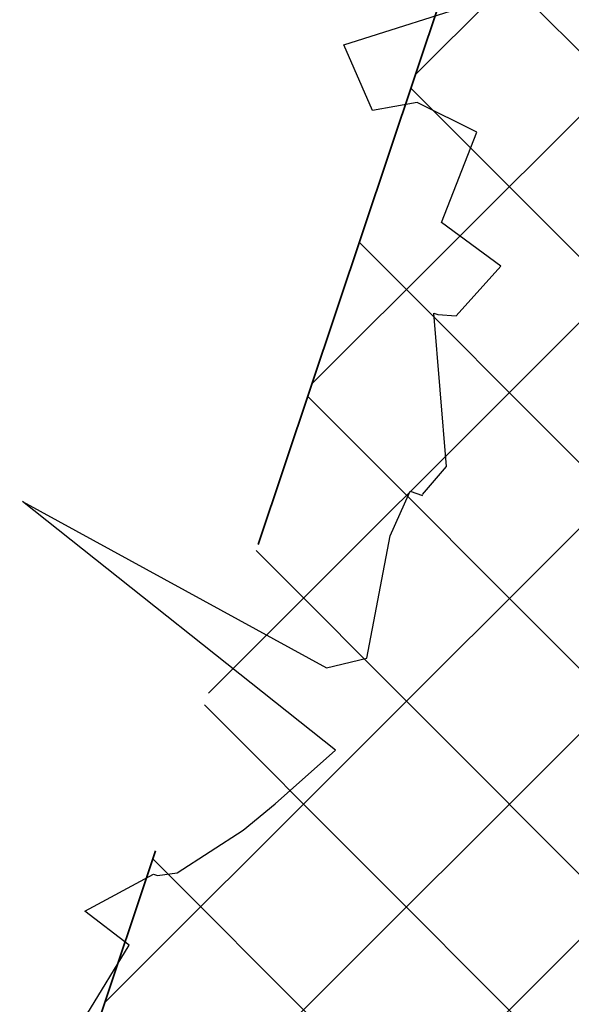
# Model space of a CAD drawing. Header units: metres. Extents: x 6599594 to 6600699, y 5687867 to 5691114.
# Tile 181 of 256: x 6599948.518 to 6599949.371, y 5688872.849 to 5688874.372. Entities that reach past the tile are written whole.
import ezdxf

# ---------------------------------------------------------------- set-up
doc = ezdxf.new("R2010")
doc.units = ezdxf.units.M
doc.header["$MEASUREMENT"] = 0
doc.linetypes.add('1', pattern=[0])
doc.linetypes.add('BUG', pattern=[1.5, 1, -0.5])
for name, color, linetype, lineweight in [('_kolor chodnik', 50, '1', 5), ('_kolor jezdnia', 4, '1', 0), ('_kolor pobocze', 211, '1', 5), ('_kolor zjazdy kostka', 7, '1', 5), ('_kolor ścieżka @ 1', 10, '1', 0), ('_nasadzenia', 72, 'BUG', 30), ('_obrzeze', 10, 'BUG', 35)]:
    doc.layers.add(name, color=color, linetype=linetype, lineweight=lineweight)
doc.layers.add('RS-drzewa projektowane', color=7, linetype='CONTINUOUS')
pattern_1 = [(45, (0, 0), (-0.1414213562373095, 0.1414213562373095), []), (135, (0, 0), (-0.1414213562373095, -0.1414213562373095), [])]

# ---------------------------------------------------------------- blocks, each defined once
blk = doc.blocks.new('d2')
at = {"layer": '_nasadzenia'}
for p, q in [((-293017.5911168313, 28214.7988722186), (-293017.262052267, 28214.90370684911)), ((-293017.5240193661, 28214.64558719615), (-293017.5911168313, 28214.7988722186)), ((-293017.4198706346, 28214.66431921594), (-293017.5240193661, 28214.64558719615)), ((-293017.2806340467, 28214.59501953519), (-293017.4198706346, 28214.66431921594)), ((-293017.3634804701, 28214.38433277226), (-293017.2806340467, 28214.59501953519)), ((-293017.2244893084, 28214.28252699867), (-293017.3634804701, 28214.38433277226)), ((-293017.3293743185, 28214.16627670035), (-293017.2244893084, 28214.28252699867)), ((-293017.3515251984, 28213.81535557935), (-293017.3813259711, 28214.17316373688)), ((-293017.3813259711, 28214.17316373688), (-293017.3716003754, 28214.16984078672)), ((-293017.3716003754, 28214.16984078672), (-293017.3293743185, 28214.16627670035)), ((-293017.4071456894, 28213.74987151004), (-293017.3515251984, 28213.81535557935)), ((-293017.4827541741, 28213.65378966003), (-293017.4364681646, 28213.75747156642)), ((-293017.4364681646, 28213.75747156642), (-293017.4072913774, 28213.74750271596)), ((-293018.340181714, 28213.73353405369), (-293017.6313377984, 28213.34606689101)), ((-293017.6100354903, 28213.15411214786), (-293018.340181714, 28213.73353405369)), ((-293017.5369146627, 28213.36812186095), (-293017.4827541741, 28213.65378966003)), ((-293017.6313377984, 28213.34606689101), (-293017.5369146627, 28213.36812186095)), ((-293017.7507446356, 28213.02837527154), (-293017.6100354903, 28213.15411214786)), ((-293017.8259620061, 28212.96716830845), (-293017.7507446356, 28213.02837527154)), ((-293017.9794749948, 28212.86753276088), (-293017.8259620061, 28212.96716830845)), ((-293018.1946652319, 28212.7781072), (-293018.0347503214, 28212.86469208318)), ((-293018.0347503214, 28212.86469208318), (-293018.0250247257, 28212.86136913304)), ((-293018.0250247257, 28212.86136913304), (-293017.9794749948, 28212.86753276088)), ((-293018.0912527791, 28212.69932094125), (-293018.1946652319, 28212.7781072)), ((-293018.1899812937, 28212.53751388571), (-293018.0912527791, 28212.69932094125))]:
    blk.add_line(p, q, dxfattribs=at)

msp = doc.modelspace()

# ---------------------------------------------------------------- hatches: boundary and pattern name
at = {"layer": '_kolor chodnik'}
h = msp.add_hatch(dxfattribs=at)
h.set_pattern_fill('ANSI37', color=256, scale=1.6)
h.set_pattern_definition(pattern_1)
h.paths.add_polyline_path([(6599849.938171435, 5688542.085872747), (6599852.232147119, 5688548.938742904), (6599853.573135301, 5688548.489851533), (6599853.827082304, 5688549.248475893), (6599851.793849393, 5688549.929093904), (6599849.895278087, 5688548.982823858), (6599847.823506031, 5688542.793750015)])
edge = h.paths.add_edge_path()
edge.add_line((6600018.106075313, 5689087.454911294), (6600022.42781917, 5689091.229234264))
edge.add_line((6600022.42781917, 5689091.229234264), (6600020.233254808, 5689093.742094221))
edge.add_line((6600020.233254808, 5689093.742094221), (6600017.159471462, 5689091.057656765))
edge.add_arc((6600023.275194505, 5689085.385140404), 8.34143334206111, 137.1531558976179, 148.8016577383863)
edge.add_line((6600016.140105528, 5689089.706021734), (6600018.106075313, 5689087.454911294))
h.paths.add_polyline_path([(6600038.501784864, 5689187.59229436), (6600037.906968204, 5689187.700586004), (6600037.638296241, 5689186.224843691), (6600038.240083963, 5689186.115282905)])
h.paths.add_polyline_path([(6600069.098302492, 5689360.276020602), (6600068.321239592, 5689360.413462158), (6600068.064048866, 5689358.936495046), (6600068.836639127, 5689358.799546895)])
h.paths.add_polyline_path([(6600082.393785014, 5689362.950258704), (6600082.941124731, 5689366.103121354), (6600081.481377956, 5689366.361351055), (6600080.923159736, 5689363.210828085)])
h.paths.add_polyline_path([(6600074.022236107, 5689388.065861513), (6600072.983907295, 5689388.249860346), (6600072.723374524, 5689386.772538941), (6600073.760538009, 5689386.588865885)])
h.paths.add_polyline_path([(6600105.602402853, 5689486.45426531), (6600106.738797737, 5689489.760539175), (6600105.28818975, 5689490.281952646), (6600104.132785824, 5689486.965912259)])
h.paths.add_polyline_path([(6600132.519778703, 5689678.737346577), (6600131.636986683, 5689678.922259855), (6600131.330470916, 5689677.453953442), (6600132.212256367, 5689677.269208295)])
h.paths.add_polyline_path([(6600156.649397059, 5689798.7449027), (6600156.48800471, 5689797.95886096), (6600157.450195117, 5689797.757316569), (6600157.615023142, 5689798.542205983)])
h.paths.add_polyline_path([(6600189.055358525, 5689948.643107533), (6600187.902868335, 5689948.884512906), (6600187.600024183, 5689947.417400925), (6600188.748131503, 5689947.176379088)])
edge = h.paths.add_edge_path()
edge.add_line((6600204.459383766, 5690032.969035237), (6600204.153258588, 5690031.227801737))
edge.add_arc((6600202.328347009, 5690027.299936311), 4.331100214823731, 41.853001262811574, 65.08011546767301, ccw=False)
edge.add_arc((6600032.903931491, 5690051.979071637), 174.020003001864, 352.8070218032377, 353.495463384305)
edge.add_arc((6600202.372679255, 5690027.343587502), 5.999999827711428, 55.12102442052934, 69.64815978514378)
edge = h.paths.add_edge_path()
edge.add_line((6600205.046027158, 5690040.265402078), (6600204.972740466, 5690038.483452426))
edge.add_arc((6600203.986269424, 5690044.401803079), 5.999999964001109, 279.4630688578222, 294.9140560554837)
edge.add_line((6600206.513819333, 5690038.960158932), (6600206.607027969, 5690041.030672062))
edge.add_arc((6600203.986269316, 5690044.401803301), 4.270000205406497, 284.3702444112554, 307.86193139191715, ccw=False)
edge = h.paths.add_edge_path()
edge.add_arc((6600203.547470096, 5690044.558759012), 6.446878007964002, 324.43500910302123, 356.20133685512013, ccw=False)
edge.add_arc((6600203.986269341, 5690044.401803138), 6.000000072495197, 323.2169970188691, 357.4193489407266)
h.paths.add_polyline_path([(6600208.910055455, 5690121.713696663), (6600208.146285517, 5690121.748120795), (6600207.125602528, 5690121.794124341), (6600209.971605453, 5690121.665851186)])
edge = h.paths.add_edge_path()
edge.add_line((6600238.769818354, 5690481.648294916), (6600240.338176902, 5690490.87374652))
edge.add_line((6600240.338176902, 5690490.87374652), (6600241.251295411, 5690510.829461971))
edge.add_line((6600241.251295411, 5690510.829461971), (6600239.524022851, 5690510.928942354))
edge.add_line((6600239.524022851, 5690510.928942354), (6600238.633343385, 5690491.167757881))
edge.add_line((6600238.633343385, 5690491.167757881), (6600234.579716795, 5690467.661262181))
edge.add_line((6600234.579716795, 5690467.661262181), (6600234.449796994, 5690464.966873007))
edge.add_arc((6600242.443669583, 5690464.607462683), 8.001948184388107, 177.4256737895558, 268.2543056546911)
edge.add_line((6600242.199903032, 5690456.609228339), (6600242.216657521, 5690457.359274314))
edge.add_line((6600242.216657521, 5690457.359274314), (6600242.305257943, 5690458.836738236))
edge.add_arc((6600242.444504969, 5690464.607952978), 5.772894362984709, 177.0298084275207, 268.6178439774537, ccw=False)
edge.add_line((6600236.679365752, 5690464.907083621), (6600236.951876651, 5690470.95443634))
edge.add_line((6600236.951876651, 5690470.95443634), (6600238.15078669, 5690478.210832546))
edge.add_line((6600238.15078669, 5690478.210832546), (6600238.769818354, 5690481.648294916))
h.paths.add_polyline_path([(6600238.769818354, 5690481.648294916), (6600238.15078669, 5690478.210832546), (6600239.670056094, 5690477.930590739), (6600240.266710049, 5690481.376366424)])
edge = h.paths.add_edge_path()
edge.add_line((6600223.366500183, 5690460.339976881), (6600223.278629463, 5690457.997544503))
edge.add_arc((6600220.967166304, 5690465.656339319), 7.999999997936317, 286.7940807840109, 300.2738222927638)
edge.add_line((6600225.000231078, 5690458.747331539), (6600225.240084, 5690461.623695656))
edge.add_arc((6600221.105749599, 5690465.648640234), 5.76999998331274, 293.06724424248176, 315.7681070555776, ccw=False)
edge = h.paths.add_edge_path()
edge.add_arc((6600220.025145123, 5690444.676291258), 5.770000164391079, 37.996647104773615, 59.94382588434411, ccw=False)
edge.add_line((6600224.572175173, 5690448.22839199), (6600224.817793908, 5690451.081798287))
edge.add_arc((6600220.025145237, 5690444.676291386), 7.999999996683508, 53.19588653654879, 68.15166733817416)
edge.add_line((6600223.00235276, 5690452.101669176), (6600222.91504296, 5690449.670427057))
edge = h.paths.add_edge_path()
edge.add_arc((6600221.105749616, 5690465.648640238), 7.999999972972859, 328.0222308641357, 357.0132597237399)
edge.add_line((6600229.094882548, 5690465.23180147), (6600229.218816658, 5690467.593604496))
edge.add_line((6600229.218816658, 5690467.593604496), (6600228.218919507, 5690467.645774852))
edge.add_line((6600228.218919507, 5690467.645774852), (6600227.891778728, 5690461.411918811))
h.paths.add_polyline_path([(6600200.980142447, 5690012.236744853), (6600202.317278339, 5690011.956662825), (6600202.522293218, 5690012.935421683), (6600201.182321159, 5690013.216097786)])
h.paths.add_polyline_path([(6600196.457878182, 5689983.98337835), (6600195.202332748, 5689984.246370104), (6600194.899091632, 5689982.777335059), (6600196.150355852, 5689982.515240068)])
edge = h.paths.add_edge_path()
edge.add_line((6600112.305909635, 5689517.991018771), (6600112.691041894, 5689519.807934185))
edge.add_line((6600112.691041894, 5689519.807934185), (6600113.245521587, 5689522.423769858))
edge.add_line((6600113.245521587, 5689522.423769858), (6600111.553124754, 5689522.782507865))
edge.add_line((6600111.553124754, 5689522.782507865), (6600107.405864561, 5689503.21722655))
edge.add_line((6600107.405864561, 5689503.21722655), (6600099.494506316, 5689480.361667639))
edge.add_line((6600099.494506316, 5689480.361667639), (6600099.182814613, 5689478.891218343))
edge.add_arc((6600107.008997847, 5689477.232359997), 8.000059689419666, 168.0325629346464, 257.7529108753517)
edge.add_line((6600105.311960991, 5689469.414366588), (6600105.784990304, 5689471.593619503))
edge.add_arc((6600107.008927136, 5689477.232314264), 5.769999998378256, 168.0321375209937, 257.7533362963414, ccw=False)
edge.add_line((6600101.364343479, 5689478.42879883), (6600101.647245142, 5689479.76342708))
edge.add_line((6600101.647245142, 5689479.76342708), (6600104.132785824, 5689486.965912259))
edge.add_line((6600104.132785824, 5689486.965912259), (6600105.28818975, 5689490.281952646))
edge.add_line((6600105.28818975, 5689490.281952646), (6600108.240043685, 5689498.809726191))
edge.add_line((6600108.240043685, 5689498.809726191), (6600112.305909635, 5689517.991018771))
h.paths.add_polyline_path([(6600136.009573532, 5689645.499114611), (6600138.333647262, 5689645.012304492), (6600138.661671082, 5689646.578318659), (6600134.869459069, 5689647.372651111)])
at = {"layer": '_kolor jezdnia'}
h = msp.add_hatch(dxfattribs=at)
h.set_pattern_fill('ANSI37', color=4, scale=3.5)
h.set_pattern_definition([(45, (0, 0), (-0.3093592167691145, 0.3093592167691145), []), (135, (0, 0), (-0.3093592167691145, -0.3093592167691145), [])])
edge = h.paths.add_edge_path()
edge.add_line((6599833.066047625, 5688539.933393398), (6599850.649511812, 5688527.983462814))
edge.add_arc((6599857.337592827, 5688536.653968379), 10.95025544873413, 169.5012687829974, 232.3548431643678, ccw=False)
edge.add_arc((6599858.085851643, 5688536.618142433), 11.69295282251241, 162.2507788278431, 169.9967502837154, ccw=False)
edge.add_line((6599846.949484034, 5688540.182754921), (6599847.823506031, 5688542.793750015))
edge.add_line((6599847.823506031, 5688542.793750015), (6599849.895278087, 5688548.982823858))
edge.add_line((6599849.895278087, 5688548.982823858), (6599852.434748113, 5688556.56906746))
edge.add_line((6599852.434748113, 5688556.56906746), (6599928.48625871, 5688783.760284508))
edge.add_line((6599928.48625871, 5688783.760284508), (6599931.025728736, 5688791.34652811))
edge.add_line((6599931.025728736, 5688791.34652811), (6599996.657773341, 5688987.411326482))
edge.add_line((6599996.657773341, 5688987.411326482), (6599999.197243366, 5688994.997570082))
edge.add_line((6599999.197243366, 5688994.997570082), (6600021.930100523, 5689062.908193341))
edge.add_line((6600021.930100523, 5689062.908193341), (6600017.620224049, 5689067.371531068))
edge.add_line((6600017.620224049, 5689067.371531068), (6600016.714558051, 5689064.654078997))
edge.add_line((6600016.714558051, 5689064.654078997), (6600012.423620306, 5689051.835617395))
edge.add_line((6600012.423620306, 5689051.835617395), (6600009.884150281, 5689044.249373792))
edge.add_line((6600009.884150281, 5689044.249373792), (6599977.53516164, 5688947.612159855))
edge.add_line((6599977.53516164, 5688947.612159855), (6599974.995691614, 5688940.025916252))
edge.add_line((6599974.995691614, 5688940.025916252), (6599942.096912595, 5688841.746295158))
edge.add_line((6599942.096912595, 5688841.746295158), (6599939.557442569, 5688834.160051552))
edge.add_line((6599939.557442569, 5688834.160051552), (6599882.679288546, 5688664.246042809))
edge.add_line((6599882.679288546, 5688664.246042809), (6599880.139818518, 5688656.659799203))
edge.add_line((6599880.139818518, 5688656.659799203), (6599852.46454386, 5688573.984527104))
edge.add_line((6599852.46454386, 5688573.984527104), (6599842.470137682, 5688544.127903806))
edge.add_arc((6599835.706422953, 5688546.652910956), 7.219660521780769, 248.5480913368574, 339.52856074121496, ccw=False)
h.paths.add_polyline_path([(6600044.653202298, 5689172.271628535), (6600046.276244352, 5689181.431901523), (6600047.759199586, 5689189.801539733), (6600051.0603021, 5689208.432603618), (6600052.368792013, 5689215.817578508), (6600054.808584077, 5689229.587499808), (6600056.11707399, 5689236.972474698), (6600057.346666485, 5689243.912161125), (6600058.655146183, 5689251.297078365), (6600058.831439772, 5689252.292060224), (6600060.098987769, 5689259.445963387), (6600060.139929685, 5689259.677035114), (6600061.407468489, 5689266.830886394), (6600072.329030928, 5689328.470998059), (6600073.637511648, 5689335.855921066), (6600077.337304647, 5689356.73715072), (6600078.820259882, 5689365.106788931), (6600081.142794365, 5689378.214921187), (6600082.538516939, 5689386.092227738), (6600095.187867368, 5689457.483787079), (6600091.082877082, 5689465.8405575), (6600089.043088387, 5689454.328211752), (6600087.870641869, 5689447.711051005), (6600087.560133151, 5689445.958573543), (6600086.562151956, 5689440.326076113), (6600082.433200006, 5689417.022719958), (6600080.95024477, 5689408.65308175), (6600077.202698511, 5689387.502337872), (6600075.719743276, 5689379.132699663), (6600073.469199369, 5689366.430874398), (6600071.986244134, 5689358.061236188), (6600069.98686466, 5689346.776955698), (6600068.591142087, 5689338.899649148), (6600065.559290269, 5689321.78820693), (6600064.163567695, 5689313.910900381), (6600059.719426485, 5689288.828650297), (6600058.323703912, 5689280.951343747), (6600057.563846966, 5689276.662793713), (6600056.168124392, 5689268.785487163), (6600054.804920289, 5689261.091711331), (6600053.409197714, 5689253.21440478), (6600053.264817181, 5689252.399536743), (6600051.869094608, 5689244.522230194), (6600051.183555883, 5689240.653124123), (6600049.787833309, 5689232.775817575), (6600046.593849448, 5689214.749319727), (6600045.198126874, 5689206.872013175), (6600044.41754409, 5689202.466488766), (6600042.934588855, 5689194.096850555), (6600036.429952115, 5689157.38538759), (6600034.946996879, 5689149.01574938), (6600030.579776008, 5689124.367629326), (6600027.529365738, 5689107.151445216), (6600024.895072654, 5689094.014582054), (6600030.583685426, 5689094.264316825), (6600032.945013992, 5689106.191885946), (6600043.170247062, 5689163.901990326)])
edge = h.paths.add_edge_path()
edge.add_line((6600111.106812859, 5689535.144351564), (6600111.256844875, 5689535.85214863))
edge.add_line((6600111.256844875, 5689535.85214863), (6600112.915748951, 5689543.678261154))
edge.add_line((6600112.915748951, 5689543.678261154), (6600117.304772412, 5689564.384094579))
edge.add_line((6600117.304772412, 5689564.384094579), (6600119.067357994, 5689572.699339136))
edge.add_line((6600119.067357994, 5689572.699339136), (6600120.087667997, 5689577.512794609))
edge.add_line((6600120.087667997, 5689577.512794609), (6600121.642890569, 5689584.849775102))
edge.add_line((6600121.642890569, 5689584.849775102), (6600128.436769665, 5689616.900852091))
edge.add_line((6600128.436769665, 5689616.900852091), (6600129.991992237, 5689624.237832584))
edge.add_line((6600129.991992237, 5689624.237832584), (6600132.660554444, 5689636.827148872))
edge.add_line((6600132.660554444, 5689636.827148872), (6600133.208838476, 5689639.444704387))
edge.add_line((6600133.208838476, 5689639.444704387), (6600134.848957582, 5689647.274775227))
edge.add_line((6600134.848957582, 5689647.274775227), (6600138.97649476, 5689666.979995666))
edge.add_line((6600138.97649476, 5689666.979995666), (6600140.51410642, 5689674.320687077))
edge.add_line((6600140.51410642, 5689674.320687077), (6600145.209128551, 5689696.735129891))
edge.add_line((6600145.209128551, 5689696.735129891), (6600146.746740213, 5689704.075821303))
edge.add_line((6600146.746740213, 5689704.075821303), (6600151.462308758, 5689726.588354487))
edge.add_line((6600151.462308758, 5689726.588354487), (6600152.999920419, 5689733.929045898))
edge.add_line((6600152.999920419, 5689733.929045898), (6600155.244070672, 5689744.642813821))
edge.add_line((6600155.244070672, 5689744.642813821), (6600156.781682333, 5689751.983505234))
edge.add_line((6600156.781682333, 5689751.983505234), (6600161.635515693, 5689775.156126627))
edge.add_line((6600161.635515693, 5689775.156126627), (6600163.378142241, 5689783.475576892))
edge.add_line((6600163.378142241, 5689783.475576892), (6600163.850769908, 5689785.731942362))
edge.add_line((6600163.850769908, 5689785.731942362), (6600167.028500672, 5689800.902704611))
edge.add_line((6600167.028500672, 5689800.902704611), (6600179.49088801, 5689860.399222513))
edge.add_line((6600179.49088801, 5689860.399222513), (6600181.233514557, 5689868.718672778))
edge.add_line((6600181.233514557, 5689868.718672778), (6600181.84713393, 5689871.648144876))
edge.add_line((6600181.84713393, 5689871.648144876), (6600183.384745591, 5689878.988836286))
edge.add_line((6600183.384745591, 5689878.988836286), (6600184.935818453, 5689886.393792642))
edge.add_line((6600184.935818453, 5689886.393792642), (6600186.575937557, 5689894.223863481))
edge.add_line((6600186.575937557, 5689894.223863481), (6600194.05133812, 5689929.912074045))
edge.add_line((6600194.05133812, 5689929.912074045), (6600195.691457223, 5689937.742144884))
edge.add_line((6600195.691457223, 5689937.742144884), (6600202.915799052, 5689972.231779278))
edge.add_line((6600202.915799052, 5689972.231779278), (6600204.555918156, 5689980.061850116))
edge.add_line((6600204.555918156, 5689980.061850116), (6600206.062781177, 5689987.255744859))
edge.add_line((6600206.062781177, 5689987.255744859), (6600207.702900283, 5689995.085815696))
edge.add_line((6600207.702900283, 5689995.085815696), (6600210.232559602, 5690007.162628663))
edge.add_line((6600210.232559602, 5690007.162628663), (6600211.694938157, 5690014.144150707))
edge.add_arc((6600028.177652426, 5690052.584442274), 187.5000004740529, 348.1696294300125, 357.4195276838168)
edge.add_line((6600215.487522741, 5690044.142720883), (6600208.310270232, 5690026.480446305))
edge.add_arc((6600032.903933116, 5690051.97907145), 177.2500013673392, 348.1696294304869, 351.7289130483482, ccw=False)
edge.add_line((6600206.38894146, 5690015.640182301), (6600205.966941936, 5690013.625519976))
edge.add_line((6600205.966941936, 5690013.625519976), (6600204.326822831, 5690005.795449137))
edge.add_line((6600204.326822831, 5690005.795449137), (6600197.076961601, 5689971.183982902))
edge.add_line((6600197.076961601, 5689971.183982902), (6600195.334335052, 5689962.864532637))
edge.add_line((6600195.334335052, 5689962.864532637), (6600193.44722506, 5689953.855305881))
edge.add_line((6600193.44722506, 5689953.855305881), (6600191.909227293, 5689946.512771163))
edge.add_line((6600191.909227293, 5689946.512771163), (6600185.496844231, 5689915.899498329))
edge.add_line((6600185.496844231, 5689915.899498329), (6600183.856521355, 5689908.068454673))
edge.add_line((6600183.856521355, 5689908.068454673), (6600182.066605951, 5689899.523243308))
edge.add_line((6600182.066605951, 5689899.523243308), (6600180.32407057, 5689891.204228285))
edge.add_line((6600180.32407057, 5689891.204228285), (6600174.320344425, 5689862.541919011))
edge.add_line((6600174.320344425, 5689862.541919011), (6600172.577809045, 5689854.222903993))
edge.add_line((6600172.577809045, 5689854.222903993), (6600163.663810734, 5689811.666703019))
edge.add_line((6600163.663810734, 5689811.666703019), (6600162.023782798, 5689803.837067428))
edge.add_line((6600162.023782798, 5689803.837067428), (6600160.924220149, 5689798.587659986))
edge.add_line((6600160.924220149, 5689798.587659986), (6600159.279208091, 5689790.734229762))
edge.add_line((6600159.279208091, 5689790.734229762), (6600157.107250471, 5689780.365115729))
edge.add_line((6600157.107250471, 5689780.365115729), (6600155.462238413, 5689772.511685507))
edge.add_line((6600155.462238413, 5689772.511685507), (6600153.380318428, 5689762.572418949))
edge.add_line((6600153.380318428, 5689762.572418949), (6600151.735124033, 5689754.718118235))
edge.add_line((6600151.735124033, 5689754.718118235), (6600148.586504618, 5689739.686336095))
edge.add_line((6600148.586504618, 5689739.686336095), (6600146.885007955, 5689731.563243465))
edge.add_line((6600146.885007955, 5689731.563243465), (6600141.75088822, 5689707.052510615))
edge.add_line((6600141.75088822, 5689707.052510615), (6600140.110896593, 5689699.223048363))
edge.add_line((6600140.110896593, 5689699.223048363), (6600133.483561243, 5689667.583574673))
edge.add_line((6600133.483561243, 5689667.583574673), (6600131.860394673, 5689659.834436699))
edge.add_line((6600131.860394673, 5689659.834436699), (6600131.740984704, 5689659.26436315))
edge.add_line((6600131.740984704, 5689659.26436315), (6600130.117814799, 5689651.515209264))
edge.add_line((6600130.117814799, 5689651.515209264), (6600127.27873359, 5689637.961189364))
edge.add_line((6600127.27873359, 5689637.961189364), (6600126.924568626, 5689636.290366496))
edge.add_line((6600126.924568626, 5689636.290366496), (6600125.166244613, 5689627.995226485))
edge.add_line((6600125.166244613, 5689627.995226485), (6600118.009503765, 5689594.232298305))
edge.add_line((6600118.009503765, 5689594.232298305), (6600116.25117975, 5689585.937158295))
edge.add_line((6600116.25117975, 5689585.937158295), (6600113.665314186, 5689573.737975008))
edge.add_line((6600113.665314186, 5689573.737975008), (6600111.898534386, 5689565.402943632))
edge.add_line((6600111.898534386, 5689565.402943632), (6600104.889982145, 5689532.339115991))
edge.add_line((6600104.889982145, 5689532.339115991), (6600103.22663594, 5689524.492047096))
edge.add_line((6600103.22663594, 5689524.492047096), (6600096.623876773, 5689493.342605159))
edge.add_line((6600096.623876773, 5689493.342605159), (6600094.968986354, 5689485.535427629))
edge.add_line((6600094.968986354, 5689485.535427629), (6600094.300101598, 5689482.379870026))
edge.add_line((6600094.300101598, 5689482.379870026), (6600099.182814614, 5689478.891218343))
edge.add_line((6600099.182814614, 5689478.891218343), (6600099.494506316, 5689480.361667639))
edge.add_line((6600099.494506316, 5689480.361667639), (6600111.106812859, 5689535.144351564))
edge = h.paths.add_edge_path()
edge.add_arc((6600239.213891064, 5690851.400367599), 10.00000000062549, -2.8342403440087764, 76.13703556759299, ccw=False)
edge.add_line((6600249.201658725, 5690850.905901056), (6600249.082723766, 5690848.503524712))
edge.add_line((6600249.082723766, 5690848.503524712), (6600247.016487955, 5690806.767468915))
edge.add_line((6600247.016487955, 5690806.767468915), (6600246.092398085, 5690789.152178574))
edge.add_line((6600246.092398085, 5690789.152178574), (6600233.768116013, 5690572.015170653))
edge.add_line((6600233.768116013, 5690572.015170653), (6600228.959056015, 5690465.296202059))
edge.add_line((6600228.959056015, 5690465.296202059), (6600234.588724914, 5690465.017134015))
edge.add_line((6600234.588724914, 5690465.017134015), (6600239.262540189, 5690571.767576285))
edge.add_line((6600239.262540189, 5690571.767576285), (6600252.50503885, 5690806.400146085))
edge.add_line((6600252.50503885, 5690806.400146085), (6600254.569211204, 5690848.094521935))
edge.add_arc((6600262.559425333, 5690847.6989487), 7.999999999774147, 76.13703557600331, 177.1657596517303, ccw=False)
edge.add_line((6600264.476229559, 5690855.465921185), (6600241.609896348, 5690861.109083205))
edge = h.paths.add_edge_path()
edge.add_line((6600250.031475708, 5690451.625307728), (6600250.231741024, 5690455.772579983))
edge.add_line((6600250.231741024, 5690455.772579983), (6600246.257763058, 5690456.417303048))
edge.add_line((6600246.257763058, 5690456.417303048), (6600242.171761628, 5690456.61060902))
edge.add_arc((6600242.563100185, 5690464.586983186), 7.985968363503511, 176.9123644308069, 267.1911945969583, ccw=False)
edge.add_line((6600234.588724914, 5690465.017134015), (6600228.959056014, 5690465.296202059))
edge.add_arc((6600220.965133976, 5690465.657286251), 8.002072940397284, 267.8289300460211, 357.413716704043, ccw=False)
edge.add_line((6600220.661989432, 5690457.660957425), (6600212.406915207, 5690458.119572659))
edge.add_line((6600212.406915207, 5690458.119572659), (6600208.431872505, 5690457.817501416))
edge.add_line((6600208.431872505, 5690457.817501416), (6600208.233912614, 5690454.548331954))
edge.add_line((6600208.233912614, 5690454.548331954), (6600212.129565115, 5690453.127270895))
edge.add_line((6600212.129565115, 5690453.127270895), (6600218.640548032, 5690452.76554962))
edge.add_line((6600218.640548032, 5690452.76554962), (6600216.486747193, 5690452.885205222))
edge.add_line((6600216.486747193, 5690452.885205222), (6600220.468905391, 5690452.663974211))
edge.add_arc((6600220.025145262, 5690444.676291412), 7.99999997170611, -0.3386579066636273, 86.8201700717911, ccw=False)
edge.add_line((6600228.025005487, 5690444.629006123), (6600227.803602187, 5690439.649256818))
edge.add_line((6600227.803602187, 5690439.649256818), (6600226.885525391, 5690435.936828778))
edge.add_line((6600226.885525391, 5690435.936828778), (6600225.534849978, 5690405.967249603))
edge.add_line((6600225.534849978, 5690405.967249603), (6600226.115199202, 5690402.187514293))
edge.add_line((6600226.115199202, 5690402.187514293), (6600213.445139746, 5690121.008786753))
edge.add_line((6600213.445139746, 5690121.008786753), (6600213.352800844, 5690118.960058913))
edge.add_line((6600213.352800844, 5690118.960058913), (6600209.980184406, 5690044.131649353))
edge.add_arc((6600203.98626942, 5690044.401803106), 5.999999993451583, 257.4162346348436, 357.41934921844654, ccw=False)
edge.add_line((6600202.679069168, 5690038.545931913), (6600201.589735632, 5690033.666039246))
edge.add_line((6600201.589735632, 5690033.666039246), (6600203.67987942, 5690033.199458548))
edge.add_arc((6600202.372679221, 5690027.343587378), 5.999999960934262, -8.27108729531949, 77.41623506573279, ccw=False)
edge.add_line((6600208.310270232, 5690026.480446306), (6600215.487522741, 5690044.142720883))
edge.add_line((6600215.487522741, 5690044.142720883), (6600216.199687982, 5690059.9446614))
edge.add_line((6600216.199687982, 5690059.9446614), (6600216.537356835, 5690067.437056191))
edge.add_line((6600216.537356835, 5690067.437056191), (6600223.893528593, 5690230.66011469))
edge.add_line((6600223.893528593, 5690230.66011469), (6600224.231197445, 5690238.152509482))
edge.add_line((6600224.231197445, 5690238.152509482), (6600233.507835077, 5690443.987992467))
edge.add_arc((6600241.499722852, 5690443.627812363), 7.999999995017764, 87.29208981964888, 177.4195277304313, ccw=False)
edge.add_line((6600241.877677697, 5690451.618879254), (6600246.021541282, 5690451.422886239))
edge.add_line((6600246.021541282, 5690451.422886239), (6600246.427694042, 5690451.44338883))
edge.add_line((6600246.427694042, 5690451.44338883), (6600246.79397003, 5690451.461878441))
edge.add_line((6600246.79397003, 5690451.461878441), (6600250.031475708, 5690451.625307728))
edge = h.paths.add_edge_path()
edge.add_line((6600007.33756506, 5689086.20374581), (6600006.980466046, 5689080.740822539))
edge.add_line((6600006.980466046, 5689080.740822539), (6600007.229745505, 5689080.720859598))
edge.add_line((6600007.229745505, 5689080.720859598), (6600008.093335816, 5689080.601653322))
edge.add_line((6600008.093335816, 5689080.601653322), (6600008.702681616, 5689080.53831051))
edge.add_arc((6600008.140193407, 5689070.554142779), 9.999999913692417, -18.557800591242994, 86.77547804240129, ccw=False)
edge.add_line((6600017.620224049, 5689067.371531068), (6600021.930100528, 5689062.908193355))
edge.add_arc((6599734.83819726, 5689159.011261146), 302.7499967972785, 341.4922000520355, 343.8640860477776)
edge.add_arc((6600034.895369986, 5689072.315877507), 9.581213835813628, 98.63328270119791, 164.5273290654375, ccw=False)
edge.add_line((6600033.457137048, 5689081.788529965), (6600033.832640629, 5689081.798737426))
edge.add_line((6600033.832640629, 5689081.798737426), (6600034.422462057, 5689082.05700874))
edge.add_line((6600034.422462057, 5689082.05700874), (6600036.833623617, 5689082.139040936))
edge.add_line((6600036.833623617, 5689082.139040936), (6600036.730225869, 5689087.148851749))
edge.add_line((6600036.730225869, 5689087.148851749), (6600036.579860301, 5689087.134303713))
edge.add_arc((6600036.479565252, 5689093.136286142), 6.002820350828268, 169.1687651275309, 270.9573417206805, ccw=False)
edge.add_line((6600030.583685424, 5689094.264316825), (6600024.895072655, 5689094.014582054))
edge.add_arc((6600015.200558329, 5689096.162123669), 9.929528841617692, 271.0943432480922, 347.5094668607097, ccw=False)
edge.add_arc((6600014.909438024, 5689089.646776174), 3.446070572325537, 264.4236009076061, 278.0194998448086, ccw=False)
edge.add_line((6600014.574573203, 5689086.217014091), (6600014.299554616, 5689086.232508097))
edge.add_line((6600014.299554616, 5689086.232508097), (6600010.474232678, 5689086.448019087))
edge.add_line((6600010.474232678, 5689086.448019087), (6600007.33756506, 5689086.20374581))
edge = h.paths.add_edge_path()
edge.add_line((6600105.490725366, 5689463.953528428), (6600106.927559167, 5689464.047234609))
edge.add_line((6600106.927559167, 5689464.047234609), (6600107.835, 5689468.66))
edge.add_line((6600107.835, 5689468.66), (6600105.311960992, 5689469.414366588))
edge.add_arc((6600107.008997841, 5689477.232359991), 8.000059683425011, 168.0325628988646, 257.75291091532, ccw=False)
edge.add_line((6600099.182814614, 5689478.891218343), (6600094.300101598, 5689482.379870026))
edge.add_arc((6600586.245114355, 5689378.104238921), 502.8750369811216, 168.032376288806, 169.9522165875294)
edge.add_line((6600091.082877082, 5689465.8405575), (6600095.187867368, 5689457.483787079))
edge.add_arc((6600103.065173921, 5689456.088064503), 8.000000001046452, 77.7533362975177, 169.9524553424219, ccw=False)
edge.add_line((6600104.762140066, 5689463.906012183), (6600105.490725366, 5689463.953528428))
at = {"layer": '_kolor pobocze'}
h = msp.add_hatch(dxfattribs=at)
h.set_pattern_fill('ANSI37', color=256, scale=1.6)
h.set_pattern_definition(pattern_1)
edge = h.paths.add_edge_path()
edge.add_line((6600035.926965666, 5689101.569442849), (6600036.046865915, 5689102.311543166))
edge.add_arc((6600058.171848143, 5689233.778275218), 133.3154772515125, 259.4578941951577, 260.4470163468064, ccw=False)
edge.add_line((6600033.780707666, 5689102.713067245), (6600032.142559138, 5689101.847662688))
edge.add_arc((6599734.838175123, 5689159.011266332), 302.7500195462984, 347.6801154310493, 349.11639019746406, ccw=False)
edge.add_arc((6600036.478170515, 5689093.133441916), 6.000000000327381, 167.68011541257, 271.5571101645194)
edge.add_line((6600036.64121064, 5689087.1356575), (6600036.730491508, 5689087.137804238))
edge.add_line((6600036.730491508, 5689087.137804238), (6600036.712463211, 5689087.887583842))
edge.add_line((6600036.712463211, 5689087.887583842), (6600036.559840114, 5689087.884077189))
edge.add_arc((6600036.482532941, 5689093.14290691), 5.259397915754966, 170.6455005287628, 270.8422131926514, ccw=False)
edge.add_arc((6600545.796425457, 5688991.216220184), 524.6691769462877, 167.9170060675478, 168.7028219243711, ccw=False)
edge.add_line((6600032.751078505, 5689101.044345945), (6600034.011432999, 5689101.917298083))
edge.add_line((6600034.011432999, 5689101.917298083), (6600035.926965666, 5689101.569442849))
edge = h.paths.add_edge_path()
edge.add_line((6600002.828843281, 5688994.032881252), (6600003.066918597, 5688994.74409159))
edge.add_line((6600003.066918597, 5688994.74409159), (6600001.227880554, 5688995.359703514))
edge.add_line((6600001.227880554, 5688995.359703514), (6600000.55876659, 5688996.702196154))
edge.add_line((6600000.55876659, 5688996.702196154), (6600022.641310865, 5689062.67011804))
edge.add_arc((6599734.838193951, 5689159.011262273), 303.5000002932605, 341.4922000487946, 343.8640860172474)
edge.add_arc((6600035.267451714, 5689072.092773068), 9.250000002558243, 91.55711016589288, 163.8640860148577, ccw=False)
edge.add_line((6600035.016098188, 5689081.339357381), (6600036.868703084, 5689081.389717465))
edge.add_line((6600036.868703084, 5689081.389717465), (6600036.850674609, 5689082.139504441))
edge.add_line((6600036.850674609, 5689082.139504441), (6600034.99571817, 5689082.089080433))
edge.add_arc((6600035.267451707, 5689072.092773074), 9.999999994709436, 91.55711014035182, 163.8640860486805)
edge.add_arc((6599734.838192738, 5689159.011262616), 302.7500015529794, 341.4922000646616, 343.8640860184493, ccw=False)
edge.add_line((6600021.930100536, 5689062.908193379), (6599999.748942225, 5688996.645678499))
edge.add_line((6599999.748942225, 5688996.645678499), (6600000.695212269, 5688994.747107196))
edge.add_line((6600000.695212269, 5688994.747107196), (6600002.828843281, 5688994.032881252))
h.paths.add_polyline_path([(6599971.7492186, 5688907.297112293), (6599971.084233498, 5688908.631320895), (6599997.822068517, 5688988.526766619), (6599999.164561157, 5688989.195880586), (6600001.003599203, 5688988.580268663), (6600001.241674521, 5688989.291479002), (6599999.108043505, 5688990.005704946), (6599997.209472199, 5688989.059434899), (6599970.270280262, 5688908.583087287), (6599971.216550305, 5688906.684515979), (6599973.350181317, 5688905.970290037), (6599973.588256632, 5688906.681500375)])
h.paths.add_polyline_path([(6599932.504667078, 5688790.060553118), (6599931.835553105, 5688791.403045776), (6599968.343406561, 5688900.4641754), (6599969.685899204, 5688901.133289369), (6599971.524937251, 5688900.517677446), (6599971.763012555, 5688901.228887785), (6599969.629381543, 5688901.94311373), (6599967.730810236, 5688900.996843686), (6599931.025728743, 5688791.34652811), (6599931.971998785, 5688789.447956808), (6599934.105629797, 5688788.73373086), (6599934.343705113, 5688789.4449412)])
at = {"layer": '_kolor zjazdy kostka'}
h = msp.add_hatch(dxfattribs=at)
h.set_pattern_fill('ANSI37', color=256, scale=1.6)
h.set_pattern_definition(pattern_1)
h.paths.add_polyline_path([(6600244.137440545, 5690813.934732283), (6600242.369522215, 5690814.022127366), (6600242.097568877, 5690808.528921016), (6600243.865482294, 5690808.441426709)])
h.paths.add_polyline_path([(6600247.012128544, 5690806.679412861), (6600247.442736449, 5690815.377295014), (6600247.393289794, 5690814.378518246), (6600247.113277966, 5690808.722537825)])
h.paths.add_polyline_path([(6600242.297085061, 5690788.088808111), (6600240.958726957, 5690788.155683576), (6600240.648818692, 5690782.664569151), (6600241.987258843, 5690782.599147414)])
h.paths.add_polyline_path([(6600245.558275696, 5690780.919298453), (6600246.037231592, 5690789.405686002), (6600244.985820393, 5690788.453468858), (6600244.612601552, 5690781.981345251)])
h.paths.add_polyline_path([(6600241.348405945, 5690723.711515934), (6600242.272017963, 5690722.691689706), (6600242.749709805, 5690731.155680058), (6600241.698138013, 5690730.203317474), (6600241.472690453, 5690726.27550499)])
h.paths.add_polyline_path([(6600225.772794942, 5690394.589141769), (6600224.731429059, 5690393.637598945), (6600224.461246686, 5690387.644646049), (6600225.412923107, 5690386.603142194)])
h.paths.add_polyline_path([(6600223.012390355, 5690333.280720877), (6600223.372595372, 5690341.272607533), (6600222.32835346, 5690340.318436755), (6600222.058239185, 5690334.324941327)])
h.paths.add_polyline_path([(6600215.496388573, 5690166.390602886), (6600215.856593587, 5690174.382489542), (6600214.812834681, 5690173.428760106), (6600214.542018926, 5690167.435062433)])
h.paths.add_polyline_path([(6600212.446537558, 5690121.053392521), (6600213.399499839, 5690120.010473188), (6600213.788744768, 5690128.503024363), (6600212.745135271, 5690127.54943145)])
h.paths.add_polyline_path([(6600209.977420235, 5690121.665589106), (6600210.225142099, 5690127.162117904), (6600207.346107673, 5690127.291879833), (6600207.119593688, 5690121.794395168)])
h.paths.add_polyline_path([(6600207.950178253, 5690070.725854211), (6600204.880846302, 5690070.828947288), (6600204.643784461, 5690065.333808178), (6600207.702521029, 5690065.204598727)])
h.paths.add_polyline_path([(6600200.981479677, 5690012.236464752), (6600199.969248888, 5690007.339980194), (6600201.282587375, 5690007.064882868), (6600202.31726072, 5690011.956666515)])
h.paths.add_polyline_path([(6600193.613960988, 5689970.406358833), (6600192.398010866, 5689970.660657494), (6600191.286205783, 5689965.274578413), (6600192.486379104, 5689965.023185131)])
h.paths.add_polyline_path([(6600189.061271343, 5689948.671423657), (6600189.98413328, 5689953.050774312), (6600188.818902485, 5689953.32186217), (6600187.908781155, 5689948.91282903)])
h.paths.add_polyline_path([(6600180.976201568, 5689915.317449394), (6600179.952861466, 5689910.421322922), (6600181.008474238, 5689910.200199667), (6600182.033843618, 5689915.09540201)])
h.paths.add_polyline_path([(6600176.508279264, 5689893.538690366), (6600177.476023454, 5689893.335973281), (6600178.603605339, 5689898.719146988), (6600177.636002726, 5689898.922290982)])
h.paths.add_polyline_path([(6600179.28182965, 5689859.401159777), (6600180.522246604, 5689860.211927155), (6600181.057490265, 5689860.561775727), (6600183.598022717, 5689860.029600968), (6600184.726606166, 5689865.412570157), (6600182.186324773, 5689865.943033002), (6600181.604764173, 5689866.832779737), (6600181.024456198, 5689867.720610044)])
h.paths.add_polyline_path([(6600160.200810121, 5689810.862606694), (6600159.232772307, 5689811.065842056), (6600158.207991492, 5689806.171529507), (6600159.175735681, 5689805.968812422)])
h.paths.add_polyline_path([(6600156.49391753, 5689797.987177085), (6600155.463416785, 5689793.068691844), (6600156.431160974, 5689792.865974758), (6600157.461419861, 5689797.784520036)])
edge = h.paths.add_edge_path()
edge.add_arc((6600173.111981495, 5689800.679690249), 5.999999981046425, 204.673115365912, 239.5411154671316, ccw=False)
edge.add_arc((6600173.162096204, 5689800.685330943), 6.047914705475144, 168.3203586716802, 204.5234866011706, ccw=False)
edge.add_line((6600167.239404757, 5689801.9096668), (6600163.651667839, 5689784.781499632))
edge.add_arc((6600169.524220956, 5689783.551410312), 5.999999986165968, 139.2146049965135, 168.1696294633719, ccw=False)
edge.add_arc((6600169.524220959, 5689783.551410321), 5.999999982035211, 96.80962310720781, 139.2146050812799, ccw=False)
edge.add_line((6600168.812796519, 5689789.509083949), (6600170.070461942, 5689795.507731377))
h.paths.add_polyline_path([(6600163.526364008, 5689776.866746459), (6600166.051243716, 5689776.337874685), (6600167.179826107, 5689781.720838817), (6600164.653945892, 5689782.249920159), (6600163.941148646, 5689783.340449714), (6600163.493329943, 5689784.025580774), (6600161.750703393, 5689775.706130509), (6600162.438017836, 5689776.155376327)])
h.paths.add_polyline_path([(6600152.614191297, 5689774.643430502), (6600153.639138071, 5689779.536616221), (6600152.646757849, 5689779.744928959), (6600151.646447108, 5689774.846147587)])
h.paths.add_polyline_path([(6600150.121074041, 5689767.466820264), (6600148.177624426, 5689758.16795459), (6600149.115997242, 5689757.971390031), (6600151.066362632, 5689767.268392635)])
h.paths.add_polyline_path([(6600142.970741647, 5689739.332500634), (6600141.888449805, 5689734.142420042), (6600144.036614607, 5689733.695518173), (6600145.123068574, 5689738.882330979)])
h.paths.add_polyline_path([(6600136.256357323, 5689701.052153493), (6600137.154085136, 5689700.864096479), (6600138.287960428, 5689706.274871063), (6600137.386492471, 5689706.464182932)])
h.paths.add_polyline_path([(6600130.081494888, 5689667.099389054), (6600129.212847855, 5689667.281639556), (6600128.083282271, 5689661.898895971), (6600128.953953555, 5689661.716447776)])
h.paths.add_polyline_path([(6600128.397394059, 5689659.030340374), (6600127.554144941, 5689659.207226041), (6600126.49340855, 5689653.810049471), (6600127.269860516, 5689653.647397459)])
h.paths.add_polyline_path([(6600134.990411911, 5689640.633636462), (6600137.30714639, 5689640.148363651), (6600138.339560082, 5689645.040620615), (6600136.015486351, 5689645.500958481), (6600135.435178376, 5689646.388788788), (6600134.8548704, 5689647.276619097), (6600133.214751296, 5689639.446548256), (6600134.102581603, 5689640.026856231)])
h.paths.add_polyline_path([(6600122.164164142, 5689634.294831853), (6600121.024067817, 5689628.914244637), (6600122.015114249, 5689628.705875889), (6600123.155614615, 5689634.086346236)])
h.paths.add_polyline_path([(6600114.54207576, 5689593.450769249), (6600113.493359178, 5689593.398339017), (6600112.364315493, 5689588.045694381), (6600113.29076438, 5689587.54753241)])
h.paths.add_polyline_path([(6600110.194543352, 5689572.941097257), (6600109.20781945, 5689573.148880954), (6600108.067717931, 5689567.768269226), (6600109.05014319, 5689567.535215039)])
h.paths.add_polyline_path([(6600119.083213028, 5689565.540446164), (6600119.089125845, 5689565.542290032), (6600121.462438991, 5689565.065690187), (6600122.598093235, 5689570.447168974), (6600120.229622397, 5689570.949214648), (6600119.651446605, 5689571.8119627), (6600119.073270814, 5689572.727655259), (6600117.310757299, 5689564.412754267)])
h.paths.add_polyline_path([(6600101.698666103, 5689532.937884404), (6600100.730666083, 5689533.141679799), (6600099.694214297, 5689528.250234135), (6600100.669121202, 5689528.045267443)])
h.paths.add_polyline_path([(6600094.064021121, 5689496.827028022), (6600093.080194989, 5689497.033910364), (6600092.036590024, 5689492.143967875), (6600093.038865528, 5689491.933250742)])
h.paths.add_polyline_path([(6600083.709836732, 5689453.74980843), (6600082.738586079, 5689448.336231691), (6600084.647281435, 5689448.027407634), (6600085.606840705, 5689453.416583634)])
h.paths.add_polyline_path([(6600084.434394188, 5689446.82589514), (6600083.348896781, 5689447.018140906), (6600082.567374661, 5689442.58660872), (6600083.649300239, 5689442.394910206)])
h.paths.add_polyline_path([(6600078.04194071, 5689410.721110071), (6600078.996952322, 5689416.137564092), (6600078.054833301, 5689416.304853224), (6600077.111232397, 5689410.886043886)])
h.paths.add_polyline_path([(6600072.911565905, 5689386.768652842), (6600071.960466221, 5689381.312635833), (6600072.800073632, 5689381.16322159), (6600073.766450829, 5689386.590709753)])
h.paths.add_polyline_path([(6600082.887400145, 5689379.432062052), (6600085.278102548, 5689379.03494316), (6600086.160383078, 5689383.956496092), (6600083.759726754, 5689384.355378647), (6600083.152078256, 5689385.224725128), (6600082.544429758, 5689386.094071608), (6600081.148707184, 5689378.216765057), (6600082.018053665, 5689378.824413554)])
h.paths.add_polyline_path([(6600080.731401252, 5689363.247695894), (6600080.041469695, 5689363.369939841), (6600079.433821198, 5689364.239286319), (6600078.8261727, 5689365.1086328), (6600077.343217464, 5689356.73899459), (6600078.212563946, 5689357.346643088), (6600079.081910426, 5689357.954291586), (6600081.429189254, 5689357.564866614), (6600082.388748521, 5689362.980514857)])
h.paths.add_polyline_path([(6600069.104215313, 5689360.304336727), (6600070.063917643, 5689365.720487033), (6600069.2708267, 5689365.861009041), (6600068.327152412, 5689360.441778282)])
h.paths.add_polyline_path([(6600066.550616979, 5689345.891799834), (6600065.546169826, 5689346.069805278), (6600064.677796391, 5689341.145792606), (6600065.678290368, 5689340.968483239)])
h.paths.add_polyline_path([(6600061.138656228, 5689321.077501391), (6600060.270282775, 5689316.15348863), (6600061.250715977, 5689315.979734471), (6600062.127590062, 5689320.902245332)])
h.paths.add_polyline_path([(6600055.325252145, 5689288.11325564), (6600054.456878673, 5689283.189242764), (6600055.410852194, 5689283.020177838), (6600056.283178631, 5689287.917022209)])
h.paths.add_polyline_path([(6600048.045675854, 5689182.819289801), (6600050.371939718, 5689182.407116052), (6600051.31444535, 5689187.67761207), (6600048.980409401, 5689188.064690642), (6600048.372760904, 5689188.934037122), (6600047.765112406, 5689189.803383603), (6600046.306982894, 5689181.603992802), (6600046.972918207, 5689182.069462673)])
h.paths.add_polyline_path([(6600040.943690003, 5689201.374141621), (6600039.339175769, 5689201.66987967), (6600038.429882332, 5689196.244216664), (6600039.984130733, 5689195.958493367)])
h.paths.add_polyline_path([(6600032.993704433, 5689156.473759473), (6600032.278185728, 5689156.600537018), (6600031.299242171, 5689151.188930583), (6600032.034145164, 5689151.058111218)])
h.paths.add_polyline_path([(6600026.309179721, 5689123.603833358), (6600025.417362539, 5689118.683970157), (6600026.271201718, 5689118.532684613), (6600027.143528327, 5689123.456001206)])
h.paths.add_polyline_path([(6600013.302986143, 5689054.462576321), (6600015.842456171, 5689062.048819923), (6600014.576741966, 5689061.417973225), (6600012.672139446, 5689055.728290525)])
h.paths.add_polyline_path([(6599974.547216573, 5688938.686171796), (6599977.086686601, 5688946.272415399), (6599975.820972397, 5688945.641568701), (6599973.916369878, 5688939.951886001)])
h.paths.add_polyline_path([(6599942.102825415, 5688841.748139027), (6599940.837111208, 5688841.117292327), (6599938.932508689, 5688835.427609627), (6599939.563355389, 5688834.161895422)])
h.paths.add_polyline_path([(6599882.685201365, 5688664.247886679), (6599881.419487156, 5688663.617039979), (6599879.514884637, 5688657.927357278), (6599880.145731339, 5688656.661643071)])
h.paths.add_polyline_path([(6599851.799762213, 5688549.930937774), (6599853.832995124, 5688549.250319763), (6599855.42016389, 5688553.991722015), (6599853.386930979, 5688554.672340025), (6599852.913795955, 5688555.621625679), (6599852.440660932, 5688556.570911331), (6599849.901190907, 5688548.984667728)])
h.paths.add_polyline_path([(6600233.581687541, 5690586.458647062), (6600234.520016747, 5690585.337735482), (6600234.976631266, 5690593.428266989), (6600233.922640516, 5690592.499827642)])
h.paths.add_polyline_path([(6600231.72837122, 5690526.750719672), (6600230.676277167, 5690525.793817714), (6600230.420013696, 5690519.782861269), (6600231.363586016, 5690518.655686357)])
h.paths.add_polyline_path([(6600237.577122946, 5690639.505119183), (6600236.516490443, 5690638.540451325), (6600236.176926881, 5690632.541599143), (6600237.1204992, 5690631.41442423)])
h.paths.add_polyline_path([(6600238.927801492, 5690681.139540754), (6600239.8637879, 5690680.021427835), (6600240.320411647, 5690688.112122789), (6600239.268317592, 5690687.155220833)])
h.paths.add_polyline_path([(6600218.12228406, 5690224.814875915), (6600217.079933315, 5690223.86243318), (6600216.809648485, 5690217.865326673), (6600217.762143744, 5690216.822918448)])
h.paths.add_polyline_path([(6600219.363739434, 5690274.535639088), (6600220.31588625, 5690273.493612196), (6600220.675810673, 5690281.480778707), (6600219.633750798, 5690280.528598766)])
h.paths.add_polyline_path([(6600168.759867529, 5689856.554734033), (6600169.729143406, 5689856.3516961), (6600170.857343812, 5689861.737822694), (6600169.889741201, 5689861.940966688)])
h.paths.add_polyline_path([(6600168.841833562, 5689852.115601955), (6600167.871405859, 5689852.319339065), (6600166.844894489, 5689847.425845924), (6600167.816759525, 5689847.221809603)])
at = {"layer": '_kolor ścieżka @ 1'}
h = msp.add_hatch(dxfattribs=at)
h.set_pattern_fill('ANSI37', color=10, scale=1.8)
h.set_pattern_definition([(45, (0, 0), (-0.1590990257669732, 0.1590990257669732), []), (135, (0, 0), (-0.1590990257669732, -0.1590990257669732), [])])
edge = h.paths.add_edge_path()
edge.add_line((6599877.145262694, 5688659.244027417), (6599854.614951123, 5688591.938475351))
edge.add_line((6599854.614951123, 5688591.938475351), (6599854.214414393, 5688589.387325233))
edge.add_line((6599854.214414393, 5688589.387325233), (6599839.435327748, 5688545.233719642))
edge.add_arc((6599834.523035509, 5688547.748213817), 5.518450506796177, 246.51508714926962, 332.8930934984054, ccw=False)
edge.add_line((6599832.323891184, 5688542.686883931), (6599836.925902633, 5688539.594394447))
edge.add_arc((6599835.881373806, 5688546.52869976), 7.012533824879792, 278.5661808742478, 339.9794081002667)
edge.add_line((6599842.470137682, 5688544.127903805), (6599857.359687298, 5688588.607952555))
edge.add_line((6599857.359687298, 5688588.607952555), (6599857.303782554, 5688591.591210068))
edge.add_line((6599857.303782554, 5688591.591210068), (6599879.508971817, 5688657.925513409))
edge.add_line((6599879.508971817, 5688657.925513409), (6599879.193548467, 5688658.558370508))
edge.add_line((6599879.193548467, 5688658.558370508), (6599877.145262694, 5688659.244027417))
h.paths.add_polyline_path([(6599879.193548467, 5688658.558370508), (6599879.508971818, 5688657.925513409), (6599881.413574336, 5688663.615196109), (6599880.780717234, 5688663.299772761), (6599878.732431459, 5688663.985429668), (6599877.145262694, 5688659.244027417)])
h.paths.add_polyline_path([(6599938.92659587, 5688835.425765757), (6599938.611172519, 5688836.058622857), (6599936.562886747, 5688836.744279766), (6599878.732431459, 5688663.985429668), (6599880.780717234, 5688663.299772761), (6599881.413574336, 5688663.615196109)])
h.paths.add_polyline_path([(6599974.364844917, 5688941.291630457), (6599974.049421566, 5688941.924487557), (6599972.001135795, 5688942.610144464), (6599936.562886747, 5688836.744279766), (6599938.611172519, 5688836.058622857), (6599938.92659587, 5688835.425765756)])
h.paths.add_polyline_path([(6599974.049421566, 5688941.924487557), (6599974.364844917, 5688941.291630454), (6600009.253303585, 5689045.515087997), (6600008.937880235, 5689046.147945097), (6600006.889594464, 5689046.833602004), (6599972.001135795, 5688942.610144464)])
h.paths.add_polyline_path([(6600008.937880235, 5689046.147945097), (6600009.253303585, 5689045.515087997), (6600011.157906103, 5689051.204770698), (6600010.525049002, 5689050.889347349), (6600008.476763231, 5689051.575004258), (6600006.889594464, 5689046.833602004)])
edge = h.paths.add_edge_path()
edge.add_arc((6599858.085851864, 5688536.618142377), 11.69295304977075, 162.2507788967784, 169.9967501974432)
edge.add_line((6599846.570656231, 5688538.649255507), (6599849.824991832, 5688528.706403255))
edge.add_line((6599849.824991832, 5688528.706403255), (6599853.13552, 5688528.731057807))
edge.add_line((6599853.13552, 5688528.731057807), (6599849.868997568, 5688538.728963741))
edge.add_line((6599849.868997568, 5688538.728963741), (6599850.886451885, 5688541.768438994))
edge.add_line((6599850.886451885, 5688541.768438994), (6599849.938171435, 5688542.085872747))
edge.add_line((6599849.938171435, 5688542.085872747), (6599847.823506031, 5688542.793750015))
edge.add_line((6599847.823506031, 5688542.793750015), (6599846.949484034, 5688540.182754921))
edge = h.paths.add_edge_path()
edge.add_arc((6600008.743460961, 5689068.123037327), 7.659999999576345, 341.4922000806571, 372.1491631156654)
edge.add_line((6600016.231900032, 5689069.735141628), (6600014.371922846, 5689078.374983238))
edge.add_arc((6600008.140193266, 5689070.554142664), 10.00000004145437, 51.45178747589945, 78.26461791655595)
edge.add_line((6600010.174112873, 5689080.345116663), (6600010.018184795, 5689077.57739322))
edge.add_arc((6600009.814745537, 5689075.098871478), 2.486856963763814, 14.594442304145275, 85.30763078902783, ccw=False)
edge.add_line((6600012.221360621, 5689075.725498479), (6600013.747330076, 5689068.63716722))
edge.add_line((6600013.747330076, 5689068.63716722), (6600013.596857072, 5689066.921144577))
edge.add_line((6600013.596857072, 5689066.921144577), (6600008.476763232, 5689051.575004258))
edge.add_line((6600008.476763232, 5689051.575004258), (6600010.525049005, 5689050.889347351))
edge.add_line((6600010.525049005, 5689050.889347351), (6600011.157906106, 5689051.204770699))
edge.add_line((6600011.157906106, 5689051.204770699), (6600016.007289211, 5689065.69149478))

# ---------------------------------------------------------------- linework, layer by layer
at = {"layer": '_obrzeze'}
msp.add_line((6600013.484863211, 5689066.53586856), (6599854.614951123, 5688591.938475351), dxfattribs=at)

# ---------------------------------------------------------------- block references
at = {"layer": 'RS-drzewa projektowane', "xscale": 0.6632819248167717, "yscale": 0.6632819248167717, "zscale": 0.6632819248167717}
msp.add_blockref('d2', (6794302.291130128, 5670159.96755095), dxfattribs=at)

doc.saveas('drawing.dxf')
